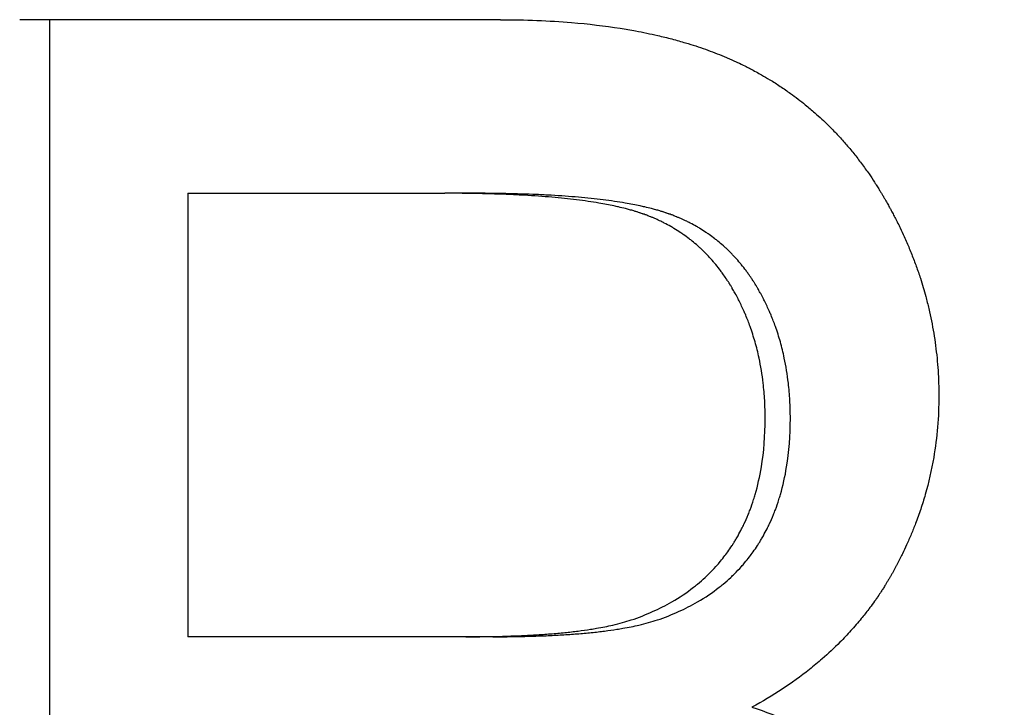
# Paper-space layout 'Layout1' of a CAD drawing. Extents: x -3.05 to 3.05, y -0.26 to 6.8.
# Tile 2 of 11: x -0.77 to -0.6, y 1.25 to 1.36. Entities that reach past the tile are written whole.
import ezdxf

# ---------------------------------------------------------------- set-up
doc = ezdxf.new("R2010")
doc.units = 0
doc.header["$MEASUREMENT"] = 0
doc.layers.get('0').update_dxf_attribs({"linetype": 'CONTINUOUS'})

psp = doc.layouts.get("Layout1")

# ---------------------------------------------------------------- linework, layer by layer
for p, q in [((-0.6886, 1.3649), (-0.77049, 1.3649)), ((-0.74185, 1.33537), (-0.74185, 1.25991)), ((-0.74185, 1.33537), (-0.69806, 1.33537)), ((-0.69341, 1.33537), (-0.69806, 1.33537)), ((-0.69452, 1.25991), (-0.74185, 1.25991)), ((-0.68989, 1.25991), (-0.69452, 1.25991))]:
    psp.add_line(p, q)
psp.add_open_spline([(-0.76535, 1.1149), (-0.76535, 1.19824), (-0.76535, 1.28157), (-0.76535, 1.3649)], degree=3)
for points, knots in [([(-0.6886, 1.3649), (-0.68648, 1.3649), (-0.68442, 1.36487), (-0.6824, 1.36479), (-0.68038, 1.36471), (-0.67842, 1.36459), (-0.6765, 1.36443), (-0.67362, 1.36419), (-0.67086, 1.36386), (-0.66821, 1.36345), (-0.66733, 1.36331), (-0.66646, 1.36316), (-0.6656, 1.363), (-0.66432, 1.36276), (-0.66306, 1.3625), (-0.66183, 1.36222), (-0.66142, 1.36212), (-0.66101, 1.36203), (-0.66061, 1.36193), (-0.65981, 1.36173), (-0.65901, 1.36152), (-0.65823, 1.3613), (-0.65784, 1.36119), (-0.65745, 1.36108), (-0.65707, 1.36097), (-0.65592, 1.36062), (-0.65479, 1.36026), (-0.6537, 1.35987), (-0.65315, 1.35968), (-0.65261, 1.35948), (-0.65208, 1.35928), (-0.65155, 1.35907), (-0.65102, 1.35886), (-0.65051, 1.35864), (-0.65033, 1.35857), (-0.65016, 1.3585), (-0.64999, 1.35843), (-0.64948, 1.35821), (-0.64897, 1.35798), (-0.64847, 1.35775), (-0.64839, 1.35771), (-0.64831, 1.35767), (-0.64822, 1.35764), (-0.64781, 1.35744), (-0.6474, 1.35724), (-0.647, 1.35704), (-0.64692, 1.357), (-0.64684, 1.35696), (-0.64676, 1.35692), (-0.64651, 1.3568), (-0.64627, 1.35668), (-0.64603, 1.35655), (-0.64587, 1.35647), (-0.64571, 1.35638), (-0.64556, 1.3563), (-0.64524, 1.35613), (-0.64492, 1.35596), (-0.64461, 1.35578), (-0.64445, 1.3557), (-0.6443, 1.35561), (-0.64414, 1.35552), (-0.64368, 1.35525), (-0.64322, 1.35498), (-0.64276, 1.3547), (-0.64245, 1.35452), (-0.64215, 1.35433), (-0.64185, 1.35414), (-0.64125, 1.35376), (-0.64066, 1.35337), (-0.64008, 1.35297), (-0.63979, 1.35276), (-0.6395, 1.35256), (-0.63921, 1.35235), (-0.63835, 1.35174), (-0.63751, 1.35109), (-0.63669, 1.35043), (-0.63614, 1.34998), (-0.6356, 1.34953), (-0.63507, 1.34906), (-0.63428, 1.34837), (-0.6335, 1.34764), (-0.63274, 1.3469), (-0.63249, 1.34665), (-0.63224, 1.3464), (-0.632, 1.34615), (-0.6315, 1.34564), (-0.63101, 1.34512), (-0.63054, 1.34459), (-0.6303, 1.34433), (-0.63006, 1.34406), (-0.62983, 1.34379), (-0.62936, 1.34325), (-0.6289, 1.3427), (-0.62845, 1.34214), (-0.62822, 1.34186), (-0.628, 1.34158), (-0.62777, 1.34129), (-0.62733, 1.34072), (-0.6269, 1.34014), (-0.62647, 1.33955), (-0.62626, 1.33926), (-0.62605, 1.33896), (-0.62584, 1.33866), (-0.62553, 1.3382), (-0.62522, 1.33775), (-0.62492, 1.33728), (-0.62482, 1.33713), (-0.62472, 1.33697), (-0.62462, 1.33682), (-0.62447, 1.33658), (-0.62432, 1.33635), (-0.62418, 1.33611), (-0.62413, 1.33603), (-0.62408, 1.33595), (-0.62403, 1.33587), (-0.62393, 1.33572), (-0.62384, 1.33556), (-0.62374, 1.3354), (-0.62369, 1.33532), (-0.62364, 1.33524), (-0.6236, 1.33516), (-0.6235, 1.335), (-0.6234, 1.33483), (-0.62331, 1.33467), (-0.62326, 1.33459), (-0.62322, 1.33451), (-0.62317, 1.33443), (-0.62307, 1.33427), (-0.62298, 1.3341), (-0.62289, 1.33394), (-0.62284, 1.33386), (-0.62279, 1.33378), (-0.62275, 1.33369), (-0.62261, 1.33345), (-0.62247, 1.3332), (-0.62234, 1.33296), (-0.62225, 1.33279), (-0.62216, 1.33263), (-0.62207, 1.33246), (-0.62203, 1.33238), (-0.62198, 1.3323), (-0.62194, 1.33222), (-0.62181, 1.33197), (-0.62168, 1.33172), (-0.62155, 1.33147), (-0.62146, 1.33131), (-0.62138, 1.33114), (-0.62129, 1.33098), (-0.62112, 1.33065), (-0.62096, 1.33032), (-0.62079, 1.32999), (-0.62071, 1.32982), (-0.62063, 1.32965), (-0.62055, 1.32949), (-0.62031, 1.32899), (-0.62008, 1.32849), (-0.61985, 1.32799), (-0.6197, 1.32765), (-0.61955, 1.32732), (-0.61941, 1.32699), (-0.61912, 1.32632), (-0.61884, 1.32564), (-0.61857, 1.32497), (-0.61843, 1.32463), (-0.6183, 1.3243), (-0.61818, 1.32396), (-0.61792, 1.32328), (-0.61768, 1.3226), (-0.61744, 1.32192), (-0.61733, 1.32158), (-0.61721, 1.32124), (-0.6171, 1.3209), (-0.61677, 1.31988), (-0.61646, 1.31885), (-0.61618, 1.31782), (-0.616, 1.31713), (-0.61582, 1.31644), (-0.61566, 1.31574), (-0.61533, 1.31436), (-0.61505, 1.31296), (-0.61482, 1.31156), (-0.6147, 1.31086), (-0.6146, 1.31015), (-0.61451, 1.30945), (-0.61432, 1.30804), (-0.61418, 1.30662), (-0.61409, 1.30519), (-0.61399, 1.30376), (-0.61395, 1.30233), (-0.61395, 1.30088)], [0, 0, 0, 0, 0.125, 0.125, 0.125, 0.25, 0.25, 0.25, 0.4375, 0.4375, 0.4375, 0.5, 0.5, 0.5, 0.59375, 0.59375, 0.59375, 0.625, 0.625, 0.625, 0.6875, 0.6875, 0.6875, 0.71875, 0.71875, 0.71875, 0.8125, 0.8125, 0.8125, 0.859375, 0.859375, 0.859375, 0.90625, 0.90625, 0.90625, 0.921875, 0.921875, 0.921875, 0.96875, 0.96875, 0.96875, 0.976562, 0.976562, 0.976562, 1.015625, 1.015625, 1.015625, 1.023438, 1.023438, 1.023438, 1.046875, 1.046875, 1.046875, 1.0625, 1.0625, 1.0625, 1.09375, 1.09375, 1.09375, 1.109375, 1.109375, 1.109375, 1.15625, 1.15625, 1.15625, 1.1875, 1.1875, 1.1875, 1.25, 1.25, 1.25, 1.28125, 1.28125, 1.28125, 1.375, 1.375, 1.375, 1.4375, 1.4375, 1.4375, 1.53125, 1.53125, 1.53125, 1.5625, 1.5625, 1.5625, 1.625, 1.625, 1.625, 1.65625, 1.65625, 1.65625, 1.71875, 1.71875, 1.71875, 1.75, 1.75, 1.75, 1.8125, 1.8125, 1.8125, 1.84375, 1.84375, 1.84375, 1.890625, 1.890625, 1.890625, 1.90625, 1.90625, 1.90625, 1.929688, 1.929688, 1.929688, 1.9375, 1.9375, 1.9375, 1.953125, 1.953125, 1.953125, 1.960938, 1.960938, 1.960938, 1.976562, 1.976562, 1.976562, 1.984375, 1.984375, 1.984375, 2, 2, 2, 2.007812, 2.007812, 2.007812, 2.03125, 2.03125, 2.03125, 2.046875, 2.046875, 2.046875, 2.054688, 2.054688, 2.054688, 2.078125, 2.078125, 2.078125, 2.09375, 2.09375, 2.09375, 2.125, 2.125, 2.125, 2.140625, 2.140625, 2.140625, 2.1875, 2.1875, 2.1875, 2.21875, 2.21875, 2.21875, 2.28125, 2.28125, 2.28125, 2.3125, 2.3125, 2.3125, 2.375, 2.375, 2.375, 2.40625, 2.40625, 2.40625, 2.5, 2.5, 2.5, 2.5625, 2.5625, 2.5625, 2.6875, 2.6875, 2.6875, 2.75, 2.75, 2.75, 2.875, 2.875, 2.875, 3, 3, 3, 3]), ([(-0.64353, 1.29707), (-0.64353, 1.2981), (-0.64356, 1.29912), (-0.64361, 1.30012), (-0.64367, 1.30112), (-0.64376, 1.30211), (-0.64387, 1.30308), (-0.64404, 1.30453), (-0.64427, 1.30595), (-0.64457, 1.30734), (-0.64467, 1.3078), (-0.64477, 1.30826), (-0.64488, 1.30872), (-0.64511, 1.30963), (-0.64536, 1.31052), (-0.64565, 1.3114), (-0.64579, 1.31184), (-0.64594, 1.31227), (-0.64609, 1.3127), (-0.64632, 1.31335), (-0.64657, 1.31399), (-0.64684, 1.31462), (-0.64692, 1.31483), (-0.64701, 1.31504), (-0.64711, 1.31525), (-0.64738, 1.31587), (-0.64767, 1.31649), (-0.64798, 1.31709), (-0.64803, 1.31719), (-0.64808, 1.31729), (-0.64813, 1.3174), (-0.64829, 1.3177), (-0.64845, 1.318), (-0.64861, 1.31829), (-0.64864, 1.31834), (-0.64867, 1.31839), (-0.6487, 1.31844), (-0.64883, 1.31869), (-0.64897, 1.31894), (-0.64912, 1.31918), (-0.64914, 1.31923), (-0.64917, 1.31928), (-0.6492, 1.31933), (-0.64929, 1.31947), (-0.64938, 1.31962), (-0.64946, 1.31976), (-0.64952, 1.31985), (-0.64958, 1.31995), (-0.64964, 1.32004), (-0.64967, 1.32009), (-0.6497, 1.32014), (-0.64973, 1.32018), (-0.64982, 1.32033), (-0.64991, 1.32047), (-0.65, 1.3206), (-0.65006, 1.3207), (-0.65012, 1.32079), (-0.65018, 1.32088), (-0.65037, 1.32115), (-0.65056, 1.32142), (-0.65075, 1.32169), (-0.65088, 1.32187), (-0.651, 1.32204), (-0.65113, 1.32222), (-0.6514, 1.32256), (-0.65166, 1.3229), (-0.65193, 1.32323), (-0.65207, 1.3234), (-0.65221, 1.32356), (-0.65235, 1.32373), (-0.65263, 1.32405), (-0.65291, 1.32437), (-0.6532, 1.32467), (-0.65335, 1.32483), (-0.65349, 1.32498), (-0.65364, 1.32513), (-0.65394, 1.32543), (-0.65424, 1.32572), (-0.65455, 1.32601), (-0.6547, 1.32615), (-0.65486, 1.32629), (-0.65501, 1.32643), (-0.65533, 1.32671), (-0.65565, 1.32698), (-0.65597, 1.32724), (-0.65613, 1.32737), (-0.6563, 1.3275), (-0.65646, 1.32763), (-0.6568, 1.32788), (-0.65713, 1.32813), (-0.65748, 1.32837), (-0.65765, 1.32849), (-0.65782, 1.32861), (-0.65799, 1.32872), (-0.65834, 1.32895), (-0.6587, 1.32918), (-0.65906, 1.32939), (-0.65924, 1.3295), (-0.65942, 1.32961), (-0.6596, 1.32971), (-0.65997, 1.32992), (-0.66034, 1.33012), (-0.66072, 1.33031), (-0.66091, 1.33041), (-0.6611, 1.33051), (-0.66129, 1.3306), (-0.66158, 1.33074), (-0.66187, 1.33087), (-0.66216, 1.331), (-0.66226, 1.33105), (-0.66236, 1.33109), (-0.66246, 1.33113), (-0.66261, 1.3312), (-0.66276, 1.33126), (-0.66291, 1.33132), (-0.66296, 1.33134), (-0.66301, 1.33136), (-0.66306, 1.33138), (-0.66316, 1.33142), (-0.66326, 1.33146), (-0.66336, 1.3315), (-0.66341, 1.33152), (-0.66346, 1.33154), (-0.66351, 1.33156), (-0.66361, 1.3316), (-0.66371, 1.33164), (-0.66382, 1.33168), (-0.66387, 1.3317), (-0.66392, 1.33171), (-0.66397, 1.33173), (-0.66407, 1.33177), (-0.66418, 1.33181), (-0.66428, 1.33184), (-0.66433, 1.33186), (-0.66438, 1.33188), (-0.66443, 1.3319), (-0.66454, 1.33194), (-0.66464, 1.33197), (-0.66475, 1.33201), (-0.6648, 1.33203), (-0.66486, 1.33204), (-0.66491, 1.33206), (-0.66502, 1.3321), (-0.66513, 1.33213), (-0.66524, 1.33217), (-0.66529, 1.33218), (-0.66535, 1.3322), (-0.66541, 1.33222), (-0.66557, 1.33227), (-0.66574, 1.33232), (-0.66591, 1.33237), (-0.66603, 1.33241), (-0.66614, 1.33244), (-0.66626, 1.33247), (-0.66649, 1.33254), (-0.66673, 1.33261), (-0.66698, 1.33267), (-0.6671, 1.3327), (-0.66722, 1.33273), (-0.66734, 1.33277), (-0.66772, 1.33286), (-0.6681, 1.33295), (-0.66849, 1.33304), (-0.66875, 1.3331), (-0.66902, 1.33316), (-0.66929, 1.33322), (-0.6701, 1.33339), (-0.67095, 1.33355), (-0.67185, 1.3337), (-0.67244, 1.3338), (-0.67306, 1.3339), (-0.67369, 1.33399), (-0.67495, 1.33418), (-0.67629, 1.33434), (-0.6777, 1.33449), (-0.6784, 1.33456), (-0.67913, 1.33463), (-0.67987, 1.33469), (-0.68135, 1.33482), (-0.6829, 1.33493), (-0.68453, 1.33503), (-0.68534, 1.33507), (-0.68617, 1.33511), (-0.68702, 1.33515), (-0.68872, 1.33522), (-0.69049, 1.33528), (-0.69233, 1.33531), (-0.69417, 1.33535), (-0.69608, 1.33537), (-0.69806, 1.33537)], [0, 0, 0, 0, 0.125, 0.125, 0.125, 0.25, 0.25, 0.25, 0.4375, 0.4375, 0.4375, 0.5, 0.5, 0.5, 0.625, 0.625, 0.625, 0.6875, 0.6875, 0.6875, 0.78125, 0.78125, 0.78125, 0.8125, 0.8125, 0.8125, 0.90625, 0.90625, 0.90625, 0.921875, 0.921875, 0.921875, 0.96875, 0.96875, 0.96875, 0.976562, 0.976562, 0.976562, 1.015625, 1.015625, 1.015625, 1.023438, 1.023438, 1.023438, 1.046875, 1.046875, 1.046875, 1.0625, 1.0625, 1.0625, 1.070312, 1.070312, 1.070312, 1.09375, 1.09375, 1.09375, 1.109375, 1.109375, 1.109375, 1.15625, 1.15625, 1.15625, 1.1875, 1.1875, 1.1875, 1.25, 1.25, 1.25, 1.28125, 1.28125, 1.28125, 1.34375, 1.34375, 1.34375, 1.375, 1.375, 1.375, 1.4375, 1.4375, 1.4375, 1.46875, 1.46875, 1.46875, 1.53125, 1.53125, 1.53125, 1.5625, 1.5625, 1.5625, 1.625, 1.625, 1.625, 1.65625, 1.65625, 1.65625, 1.71875, 1.71875, 1.71875, 1.75, 1.75, 1.75, 1.8125, 1.8125, 1.8125, 1.84375, 1.84375, 1.84375, 1.890625, 1.890625, 1.890625, 1.90625, 1.90625, 1.90625, 1.929688, 1.929688, 1.929688, 1.9375, 1.9375, 1.9375, 1.953125, 1.953125, 1.953125, 1.960938, 1.960938, 1.960938, 1.976562, 1.976562, 1.976562, 1.984375, 1.984375, 1.984375, 2, 2, 2, 2.007812, 2.007812, 2.007812, 2.023438, 2.023438, 2.023438, 2.03125, 2.03125, 2.03125, 2.046875, 2.046875, 2.046875, 2.054688, 2.054688, 2.054688, 2.078125, 2.078125, 2.078125, 2.09375, 2.09375, 2.09375, 2.125, 2.125, 2.125, 2.140625, 2.140625, 2.140625, 2.1875, 2.1875, 2.1875, 2.21875, 2.21875, 2.21875, 2.3125, 2.3125, 2.3125, 2.375, 2.375, 2.375, 2.5, 2.5, 2.5, 2.5625, 2.5625, 2.5625, 2.6875, 2.6875, 2.6875, 2.75, 2.75, 2.75, 2.875, 2.875, 2.875, 3, 3, 3, 3]), ([(-0.63924, 1.29707), (-0.63924, 1.2981), (-0.63927, 1.29912), (-0.63932, 1.30012), (-0.63938, 1.30112), (-0.63946, 1.30211), (-0.63958, 1.30308), (-0.63974, 1.30453), (-0.63998, 1.30595), (-0.64027, 1.30734), (-0.64037, 1.3078), (-0.64047, 1.30826), (-0.64059, 1.30872), (-0.64081, 1.30963), (-0.64106, 1.31052), (-0.64134, 1.3114), (-0.64148, 1.31184), (-0.64163, 1.31227), (-0.64178, 1.3127), (-0.64201, 1.31335), (-0.64226, 1.31399), (-0.64252, 1.31462), (-0.64261, 1.31483), (-0.6427, 1.31504), (-0.64279, 1.31525), (-0.64307, 1.31587), (-0.64335, 1.31649), (-0.64366, 1.31709), (-0.64371, 1.31719), (-0.64376, 1.31729), (-0.64381, 1.3174), (-0.64397, 1.3177), (-0.64413, 1.318), (-0.64429, 1.31829), (-0.64432, 1.31834), (-0.64434, 1.31839), (-0.64437, 1.31844), (-0.64451, 1.31869), (-0.64465, 1.31894), (-0.64479, 1.31918), (-0.64482, 1.31923), (-0.64485, 1.31928), (-0.64487, 1.31933), (-0.64496, 1.31947), (-0.64505, 1.31962), (-0.64513, 1.31976), (-0.64519, 1.31985), (-0.64525, 1.31995), (-0.64531, 1.32004), (-0.64534, 1.32009), (-0.64537, 1.32014), (-0.6454, 1.32018), (-0.64549, 1.32033), (-0.64558, 1.32047), (-0.64567, 1.3206), (-0.64573, 1.3207), (-0.64579, 1.32079), (-0.64585, 1.32088), (-0.64603, 1.32115), (-0.64622, 1.32142), (-0.64641, 1.32169), (-0.64654, 1.32187), (-0.64666, 1.32204), (-0.64679, 1.32222), (-0.64705, 1.32256), (-0.64732, 1.3229), (-0.64759, 1.32323), (-0.64772, 1.3234), (-0.64786, 1.32356), (-0.648, 1.32373), (-0.64828, 1.32405), (-0.64856, 1.32437), (-0.64885, 1.32467), (-0.64899, 1.32483), (-0.64914, 1.32498), (-0.64928, 1.32513), (-0.64958, 1.32543), (-0.64988, 1.32572), (-0.65018, 1.32601), (-0.65034, 1.32615), (-0.65049, 1.32629), (-0.65065, 1.32643), (-0.65096, 1.32671), (-0.65128, 1.32698), (-0.6516, 1.32724), (-0.65176, 1.32737), (-0.65192, 1.3275), (-0.65209, 1.32763), (-0.65242, 1.32788), (-0.65275, 1.32813), (-0.65309, 1.32837), (-0.65326, 1.32849), (-0.65343, 1.32861), (-0.65361, 1.32872), (-0.65395, 1.32895), (-0.65431, 1.32918), (-0.65466, 1.32939), (-0.65484, 1.3295), (-0.65502, 1.32961), (-0.65521, 1.32971), (-0.65557, 1.32992), (-0.65594, 1.33012), (-0.65632, 1.33031), (-0.6565, 1.33041), (-0.65669, 1.33051), (-0.65688, 1.3306), (-0.65717, 1.33074), (-0.65746, 1.33087), (-0.65775, 1.331), (-0.65785, 1.33105), (-0.65795, 1.33109), (-0.65804, 1.33113), (-0.65819, 1.3312), (-0.65834, 1.33126), (-0.65849, 1.33132), (-0.65854, 1.33134), (-0.65859, 1.33136), (-0.65864, 1.33138), (-0.65874, 1.33142), (-0.65884, 1.33146), (-0.65894, 1.3315), (-0.65899, 1.33152), (-0.65904, 1.33154), (-0.65909, 1.33156), (-0.65919, 1.3316), (-0.65929, 1.33164), (-0.65939, 1.33168), (-0.65944, 1.3317), (-0.65949, 1.33171), (-0.65954, 1.33173), (-0.65965, 1.33177), (-0.65975, 1.33181), (-0.65985, 1.33184), (-0.6599, 1.33186), (-0.65995, 1.33188), (-0.66001, 1.3319), (-0.66011, 1.33194), (-0.66021, 1.33197), (-0.66032, 1.33201), (-0.66037, 1.33203), (-0.66043, 1.33204), (-0.66048, 1.33206), (-0.66059, 1.3321), (-0.66069, 1.33213), (-0.6608, 1.33217), (-0.66086, 1.33218), (-0.66091, 1.3322), (-0.66097, 1.33222), (-0.66113, 1.33227), (-0.6613, 1.33232), (-0.66147, 1.33237), (-0.66159, 1.33241), (-0.6617, 1.33244), (-0.66182, 1.33247), (-0.66205, 1.33254), (-0.66229, 1.33261), (-0.66253, 1.33267), (-0.66265, 1.3327), (-0.66277, 1.33273), (-0.6629, 1.33277), (-0.66326, 1.33286), (-0.66364, 1.33295), (-0.66403, 1.33304), (-0.66429, 1.3331), (-0.66456, 1.33316), (-0.66483, 1.33322), (-0.66563, 1.33339), (-0.66648, 1.33355), (-0.66737, 1.3337), (-0.66796, 1.3338), (-0.66857, 1.3339), (-0.6692, 1.33399), (-0.67045, 1.33418), (-0.67178, 1.33434), (-0.67318, 1.33449), (-0.67388, 1.33456), (-0.6746, 1.33463), (-0.67534, 1.33469), (-0.67681, 1.33482), (-0.67835, 1.33493), (-0.67997, 1.33503), (-0.68077, 1.33507), (-0.6816, 1.33511), (-0.68244, 1.33515), (-0.68413, 1.33522), (-0.68589, 1.33528), (-0.68771, 1.33531), (-0.68954, 1.33535), (-0.69144, 1.33537), (-0.69341, 1.33537)], [0, 0, 0, 0, 0.125, 0.125, 0.125, 0.25, 0.25, 0.25, 0.4375, 0.4375, 0.4375, 0.5, 0.5, 0.5, 0.625, 0.625, 0.625, 0.6875, 0.6875, 0.6875, 0.78125, 0.78125, 0.78125, 0.8125, 0.8125, 0.8125, 0.90625, 0.90625, 0.90625, 0.921875, 0.921875, 0.921875, 0.96875, 0.96875, 0.96875, 0.976562, 0.976562, 0.976562, 1.015625, 1.015625, 1.015625, 1.023438, 1.023438, 1.023438, 1.046875, 1.046875, 1.046875, 1.0625, 1.0625, 1.0625, 1.070312, 1.070312, 1.070312, 1.09375, 1.09375, 1.09375, 1.109375, 1.109375, 1.109375, 1.15625, 1.15625, 1.15625, 1.1875, 1.1875, 1.1875, 1.25, 1.25, 1.25, 1.28125, 1.28125, 1.28125, 1.34375, 1.34375, 1.34375, 1.375, 1.375, 1.375, 1.4375, 1.4375, 1.4375, 1.46875, 1.46875, 1.46875, 1.53125, 1.53125, 1.53125, 1.5625, 1.5625, 1.5625, 1.625, 1.625, 1.625, 1.65625, 1.65625, 1.65625, 1.71875, 1.71875, 1.71875, 1.75, 1.75, 1.75, 1.8125, 1.8125, 1.8125, 1.84375, 1.84375, 1.84375, 1.890625, 1.890625, 1.890625, 1.90625, 1.90625, 1.90625, 1.929688, 1.929688, 1.929688, 1.9375, 1.9375, 1.9375, 1.953125, 1.953125, 1.953125, 1.960938, 1.960938, 1.960938, 1.976562, 1.976562, 1.976562, 1.984375, 1.984375, 1.984375, 2, 2, 2, 2.007812, 2.007812, 2.007812, 2.023438, 2.023438, 2.023438, 2.03125, 2.03125, 2.03125, 2.046875, 2.046875, 2.046875, 2.054688, 2.054688, 2.054688, 2.078125, 2.078125, 2.078125, 2.09375, 2.09375, 2.09375, 2.125, 2.125, 2.125, 2.140625, 2.140625, 2.140625, 2.1875, 2.1875, 2.1875, 2.21875, 2.21875, 2.21875, 2.3125, 2.3125, 2.3125, 2.375, 2.375, 2.375, 2.5, 2.5, 2.5, 2.5625, 2.5625, 2.5625, 2.6875, 2.6875, 2.6875, 2.75, 2.75, 2.75, 2.875, 2.875, 2.875, 3, 3, 3, 3]), ([(-0.61395, 1.30088), (-0.61395, 1.2991), (-0.61402, 1.29734), (-0.61417, 1.2956), (-0.61431, 1.29385), (-0.61453, 1.29213), (-0.61483, 1.29042), (-0.61519, 1.28829), (-0.61567, 1.28618), (-0.61627, 1.2841), (-0.61639, 1.28368), (-0.61651, 1.28327), (-0.61664, 1.28285), (-0.61689, 1.28203), (-0.61717, 1.2812), (-0.61746, 1.28039), (-0.61761, 1.27998), (-0.61776, 1.27957), (-0.61791, 1.27916), (-0.61815, 1.27855), (-0.61839, 1.27794), (-0.61864, 1.27734), (-0.6189, 1.27673), (-0.61916, 1.27613), (-0.61944, 1.27553), (-0.61966, 1.27503), (-0.6199, 1.27453), (-0.62014, 1.27403), (-0.62019, 1.27393), (-0.62024, 1.27383), (-0.62029, 1.27373), (-0.62051, 1.27329), (-0.62074, 1.27284), (-0.62097, 1.2724), (-0.62105, 1.27225), (-0.62112, 1.2721), (-0.6212, 1.27195), (-0.62136, 1.27166), (-0.62152, 1.27136), (-0.62168, 1.27107), (-0.62176, 1.27092), (-0.62185, 1.27077), (-0.62193, 1.27063), (-0.62201, 1.27048), (-0.6221, 1.27033), (-0.62218, 1.27019), (-0.62226, 1.27004), (-0.62235, 1.2699), (-0.62243, 1.26975), (-0.62252, 1.26961), (-0.6226, 1.26946), (-0.62269, 1.26932), (-0.62272, 1.26927), (-0.62275, 1.26922), (-0.62278, 1.26918), (-0.62287, 1.26903), (-0.62295, 1.26889), (-0.62304, 1.26875), (-0.6231, 1.26865), (-0.62316, 1.26856), (-0.62322, 1.26846), (-0.62334, 1.26827), (-0.62346, 1.26808), (-0.62358, 1.26789), (-0.62364, 1.2678), (-0.6237, 1.26771), (-0.62376, 1.26761), (-0.62395, 1.26733), (-0.62413, 1.26705), (-0.62432, 1.26677), (-0.62445, 1.26659), (-0.62458, 1.26641), (-0.6247, 1.26622), (-0.62496, 1.26585), (-0.62522, 1.26549), (-0.62549, 1.26513), (-0.62562, 1.26495), (-0.62576, 1.26477), (-0.62589, 1.26459), (-0.6263, 1.26405), (-0.62672, 1.26352), (-0.62715, 1.263), (-0.62743, 1.26265), (-0.62772, 1.26231), (-0.62802, 1.26197), (-0.62861, 1.26128), (-0.62921, 1.26061), (-0.62984, 1.25995), (-0.63015, 1.25962), (-0.63047, 1.25929), (-0.6308, 1.25897), (-0.63177, 1.258), (-0.63278, 1.25705), (-0.63383, 1.25614), (-0.63453, 1.25553), (-0.63525, 1.25493), (-0.63599, 1.25434), (-0.63747, 1.25317), (-0.63903, 1.25205), (-0.64066, 1.25098), (-0.64229, 1.24991), (-0.64399, 1.24888), (-0.64577, 1.24791)], [0, 0, 0, 0, 0.166667, 0.166667, 0.166667, 0.333333, 0.333333, 0.333333, 0.541667, 0.541667, 0.541667, 0.583333, 0.583333, 0.583333, 0.666667, 0.666667, 0.666667, 0.708333, 0.708333, 0.708333, 0.770833, 0.770833, 0.770833, 0.833333, 0.833333, 0.833333, 0.885417, 0.885417, 0.885417, 0.895833, 0.895833, 0.895833, 0.942708, 0.942708, 0.942708, 0.958333, 0.958333, 0.958333, 0.989583, 0.989583, 0.989583, 1.005208, 1.005208, 1.005208, 1.020833, 1.020833, 1.020833, 1.036458, 1.036458, 1.036458, 1.052083, 1.052083, 1.052083, 1.057292, 1.057292, 1.057292, 1.072917, 1.072917, 1.072917, 1.083333, 1.083333, 1.083333, 1.104167, 1.104167, 1.104167, 1.114583, 1.114583, 1.114583, 1.145833, 1.145833, 1.145833, 1.166667, 1.166667, 1.166667, 1.208333, 1.208333, 1.208333, 1.229167, 1.229167, 1.229167, 1.291667, 1.291667, 1.291667, 1.333333, 1.333333, 1.333333, 1.416667, 1.416667, 1.416667, 1.458333, 1.458333, 1.458333, 1.583333, 1.583333, 1.583333, 1.666667, 1.666667, 1.666667, 1.833333, 1.833333, 1.833333, 2, 2, 2, 2]), ([(-0.66633, 1.26277), (-0.66508, 1.26319), (-0.66388, 1.26366), (-0.66272, 1.26418), (-0.66157, 1.26469), (-0.66047, 1.26525), (-0.65942, 1.26585), (-0.65811, 1.26661), (-0.65688, 1.26743), (-0.65573, 1.26832), (-0.6555, 1.2685), (-0.65527, 1.26869), (-0.65505, 1.26887), (-0.6546, 1.26924), (-0.65416, 1.26962), (-0.65374, 1.27001), (-0.65353, 1.27021), (-0.65332, 1.27041), (-0.65312, 1.27061), (-0.65271, 1.27101), (-0.65231, 1.27142), (-0.65193, 1.27185), (-0.65174, 1.27206), (-0.65155, 1.27228), (-0.65136, 1.2725), (-0.65108, 1.27282), (-0.65081, 1.27316), (-0.65055, 1.2735), (-0.65033, 1.27378), (-0.65011, 1.27407), (-0.6499, 1.27436), (-0.64965, 1.27471), (-0.64941, 1.27507), (-0.64917, 1.27543), (-0.64913, 1.27549), (-0.64909, 1.27555), (-0.64905, 1.27561), (-0.64893, 1.2758), (-0.64882, 1.27598), (-0.64871, 1.27617), (-0.64859, 1.27635), (-0.64848, 1.27654), (-0.64837, 1.27673), (-0.6483, 1.27685), (-0.64822, 1.27698), (-0.64815, 1.27711), (-0.64794, 1.27749), (-0.64773, 1.27787), (-0.64753, 1.27827), (-0.6474, 1.27853), (-0.64727, 1.27879), (-0.64714, 1.27906), (-0.64689, 1.27959), (-0.64665, 1.28014), (-0.64642, 1.28069), (-0.64631, 1.28097), (-0.6462, 1.28125), (-0.64609, 1.28153), (-0.64588, 1.28209), (-0.64568, 1.28267), (-0.64549, 1.28325), (-0.6454, 1.28355), (-0.64531, 1.28384), (-0.64522, 1.28414), (-0.64479, 1.28563), (-0.64444, 1.28718), (-0.64417, 1.2888), (-0.64374, 1.29139), (-0.64353, 1.29415), (-0.64353, 1.29707)], [0, 0, 0, 0, 0.166667, 0.166667, 0.166667, 0.333333, 0.333333, 0.333333, 0.541667, 0.541667, 0.541667, 0.583333, 0.583333, 0.583333, 0.666667, 0.666667, 0.666667, 0.708333, 0.708333, 0.708333, 0.791667, 0.791667, 0.791667, 0.833333, 0.833333, 0.833333, 0.895833, 0.895833, 0.895833, 0.947917, 0.947917, 0.947917, 1.010417, 1.010417, 1.010417, 1.020833, 1.020833, 1.020833, 1.052083, 1.052083, 1.052083, 1.083333, 1.083333, 1.083333, 1.104167, 1.104167, 1.104167, 1.166667, 1.166667, 1.166667, 1.208333, 1.208333, 1.208333, 1.291667, 1.291667, 1.291667, 1.333333, 1.333333, 1.333333, 1.416667, 1.416667, 1.416667, 1.458333, 1.458333, 1.458333, 1.666667, 1.666667, 1.666667, 2, 2, 2, 2]), ([(-0.66189, 1.26277), (-0.66064, 1.26319), (-0.65945, 1.26366), (-0.65831, 1.26418), (-0.65716, 1.26469), (-0.65607, 1.26525), (-0.65503, 1.26585), (-0.65373, 1.26661), (-0.6525, 1.26743), (-0.65136, 1.26832), (-0.65113, 1.2685), (-0.6509, 1.26869), (-0.65068, 1.26887), (-0.65024, 1.26924), (-0.6498, 1.26962), (-0.64938, 1.27001), (-0.64917, 1.27021), (-0.64897, 1.27041), (-0.64876, 1.27061), (-0.64836, 1.27101), (-0.64796, 1.27142), (-0.64758, 1.27185), (-0.64739, 1.27206), (-0.6472, 1.27228), (-0.64702, 1.2725), (-0.64674, 1.27282), (-0.64647, 1.27316), (-0.64621, 1.2735), (-0.64599, 1.27378), (-0.64578, 1.27407), (-0.64557, 1.27436), (-0.64532, 1.27471), (-0.64508, 1.27507), (-0.64484, 1.27543), (-0.6448, 1.27549), (-0.64476, 1.27555), (-0.64473, 1.27561), (-0.64461, 1.2758), (-0.64449, 1.27598), (-0.64438, 1.27617), (-0.64427, 1.27635), (-0.64416, 1.27654), (-0.64405, 1.27673), (-0.64397, 1.27685), (-0.6439, 1.27698), (-0.64383, 1.27711), (-0.64362, 1.27749), (-0.64341, 1.27787), (-0.64321, 1.27827), (-0.64308, 1.27853), (-0.64295, 1.27879), (-0.64283, 1.27906), (-0.64257, 1.27959), (-0.64234, 1.28014), (-0.64211, 1.28069), (-0.642, 1.28097), (-0.64189, 1.28125), (-0.64178, 1.28153), (-0.64157, 1.28209), (-0.64137, 1.28267), (-0.64119, 1.28325), (-0.64109, 1.28355), (-0.64101, 1.28384), (-0.64092, 1.28414), (-0.64049, 1.28563), (-0.64014, 1.28718), (-0.63988, 1.2888), (-0.63945, 1.29139), (-0.63924, 1.29415), (-0.63924, 1.29707)], [0, 0, 0, 0, 0.166667, 0.166667, 0.166667, 0.333333, 0.333333, 0.333333, 0.541667, 0.541667, 0.541667, 0.583333, 0.583333, 0.583333, 0.666667, 0.666667, 0.666667, 0.708333, 0.708333, 0.708333, 0.791667, 0.791667, 0.791667, 0.833333, 0.833333, 0.833333, 0.895833, 0.895833, 0.895833, 0.947917, 0.947917, 0.947917, 1.010417, 1.010417, 1.010417, 1.020833, 1.020833, 1.020833, 1.052083, 1.052083, 1.052083, 1.083333, 1.083333, 1.083333, 1.104167, 1.104167, 1.104167, 1.166667, 1.166667, 1.166667, 1.208333, 1.208333, 1.208333, 1.291667, 1.291667, 1.291667, 1.333333, 1.333333, 1.333333, 1.416667, 1.416667, 1.416667, 1.458333, 1.458333, 1.458333, 1.666667, 1.666667, 1.666667, 2, 2, 2, 2]), ([(-0.69452, 1.25991), (-0.69234, 1.25991), (-0.69026, 1.25994), (-0.68829, 1.25999), (-0.68779, 1.26), (-0.68731, 1.26002), (-0.68683, 1.26004), (-0.68586, 1.26007), (-0.68493, 1.26011), (-0.68402, 1.26016), (-0.68356, 1.26018), (-0.68311, 1.2602), (-0.68267, 1.26023), (-0.68178, 1.26028), (-0.68092, 1.26034), (-0.68009, 1.26041), (-0.67967, 1.26044), (-0.67926, 1.26048), (-0.67885, 1.26051), (-0.67804, 1.26059), (-0.67726, 1.26066), (-0.6765, 1.26075), (-0.67612, 1.26079), (-0.67575, 1.26084), (-0.67538, 1.26088), (-0.67465, 1.26098), (-0.67394, 1.26108), (-0.67326, 1.26118), (-0.67292, 1.26124), (-0.67259, 1.26129), (-0.67226, 1.26135), (-0.67128, 1.26152), (-0.67035, 1.2617), (-0.66948, 1.2619), (-0.66833, 1.26216), (-0.66728, 1.26245), (-0.66633, 1.26277)], [0, 0, 0, 0, 0.166667, 0.166667, 0.166667, 0.208333, 0.208333, 0.208333, 0.291667, 0.291667, 0.291667, 0.333333, 0.333333, 0.333333, 0.416667, 0.416667, 0.416667, 0.458333, 0.458333, 0.458333, 0.541667, 0.541667, 0.541667, 0.583333, 0.583333, 0.583333, 0.666667, 0.666667, 0.666667, 0.708333, 0.708333, 0.708333, 0.833333, 0.833333, 0.833333, 1, 1, 1, 1]), ([(-0.68989, 1.25991), (-0.68772, 1.25991), (-0.68566, 1.25994), (-0.6837, 1.25999), (-0.68321, 1.26), (-0.68273, 1.26002), (-0.68225, 1.26004), (-0.68129, 1.26007), (-0.68036, 1.26011), (-0.67946, 1.26016), (-0.679, 1.26018), (-0.67856, 1.2602), (-0.67812, 1.26023), (-0.67724, 1.26028), (-0.67638, 1.26034), (-0.67555, 1.26041), (-0.67514, 1.26044), (-0.67473, 1.26048), (-0.67433, 1.26051), (-0.67352, 1.26059), (-0.67274, 1.26066), (-0.67199, 1.26075), (-0.67161, 1.26079), (-0.67124, 1.26084), (-0.67088, 1.26088), (-0.67015, 1.26098), (-0.66945, 1.26108), (-0.66877, 1.26118), (-0.66844, 1.26124), (-0.6681, 1.26129), (-0.66778, 1.26135), (-0.6668, 1.26152), (-0.66588, 1.2617), (-0.66502, 1.2619), (-0.66387, 1.26216), (-0.66283, 1.26245), (-0.66189, 1.26277)], [0, 0, 0, 0, 0.166667, 0.166667, 0.166667, 0.208333, 0.208333, 0.208333, 0.291667, 0.291667, 0.291667, 0.333333, 0.333333, 0.333333, 0.416667, 0.416667, 0.416667, 0.458333, 0.458333, 0.458333, 0.541667, 0.541667, 0.541667, 0.583333, 0.583333, 0.583333, 0.666667, 0.666667, 0.666667, 0.708333, 0.708333, 0.708333, 0.833333, 0.833333, 0.833333, 1, 1, 1, 1]), ([(-0.64577, 1.24791), (-0.64347, 1.24717), (-0.64127, 1.24634), (-0.63915, 1.24543), (-0.63703, 1.24451), (-0.63499, 1.24351), (-0.63305, 1.24242), (-0.63062, 1.24107), (-0.62832, 1.23957), (-0.62617, 1.23794), (-0.62574, 1.23762), (-0.62531, 1.23729), (-0.62489, 1.23695), (-0.62405, 1.23628), (-0.62323, 1.23558), (-0.62243, 1.23487), (-0.62204, 1.23451), (-0.62164, 1.23414), (-0.62126, 1.23378), (-0.62068, 1.23322), (-0.62011, 1.23266), (-0.61955, 1.23208), (-0.619, 1.2315), (-0.61845, 1.23091), (-0.61792, 1.23031), (-0.61739, 1.22971), (-0.61688, 1.22909), (-0.61637, 1.22847), (-0.6162, 1.22826), (-0.61603, 1.22805), (-0.61587, 1.22784), (-0.61562, 1.22752), (-0.61537, 1.2272), (-0.61513, 1.22687), (-0.61505, 1.22677), (-0.61497, 1.22666), (-0.61489, 1.22655), (-0.61461, 1.22617), (-0.61433, 1.22579), (-0.61406, 1.2254), (-0.61387, 1.22512), (-0.61368, 1.22484), (-0.61349, 1.22456), (-0.61326, 1.22423), (-0.61304, 1.22389), (-0.61282, 1.22355), (-0.6126, 1.22321), (-0.61238, 1.22287), (-0.61217, 1.22252), (-0.61203, 1.22229), (-0.61189, 1.22206), (-0.61175, 1.22183), (-0.61147, 1.22137), (-0.6112, 1.22091), (-0.61094, 1.22044), (-0.6108, 1.2202), (-0.61067, 1.21997), (-0.61055, 1.21973), (-0.61029, 1.21926), (-0.61004, 1.21879), (-0.60979, 1.21831), (-0.60967, 1.21807), (-0.60955, 1.21783), (-0.60943, 1.21759), (-0.60907, 1.21686), (-0.60873, 1.21613), (-0.6084, 1.21539), (-0.60818, 1.2149), (-0.60797, 1.2144), (-0.60776, 1.21391), (-0.60735, 1.21291), (-0.60696, 1.21189), (-0.6066, 1.21087), (-0.60642, 1.21036), (-0.60624, 1.20984), (-0.60607, 1.20932), (-0.60557, 1.20776), (-0.60513, 1.20617), (-0.60474, 1.20455), (-0.60448, 1.20347), (-0.60425, 1.20237), (-0.60404, 1.20127), (-0.60363, 1.19905), (-0.60332, 1.19678), (-0.60311, 1.19445), (-0.6029, 1.19213), (-0.6028, 1.18975), (-0.6028, 1.18731)], [0, 0, 0, 0, 0.166667, 0.166667, 0.166667, 0.333333, 0.333333, 0.333333, 0.541667, 0.541667, 0.541667, 0.583333, 0.583333, 0.583333, 0.666667, 0.666667, 0.666667, 0.708333, 0.708333, 0.708333, 0.770833, 0.770833, 0.770833, 0.833333, 0.833333, 0.833333, 0.895833, 0.895833, 0.895833, 0.916667, 0.916667, 0.916667, 0.947917, 0.947917, 0.947917, 0.958333, 0.958333, 0.958333, 0.994792, 0.994792, 0.994792, 1.020833, 1.020833, 1.020833, 1.052083, 1.052083, 1.052083, 1.083333, 1.083333, 1.083333, 1.104167, 1.104167, 1.104167, 1.145833, 1.145833, 1.145833, 1.166667, 1.166667, 1.166667, 1.208333, 1.208333, 1.208333, 1.229167, 1.229167, 1.229167, 1.291667, 1.291667, 1.291667, 1.333333, 1.333333, 1.333333, 1.416667, 1.416667, 1.416667, 1.458333, 1.458333, 1.458333, 1.583333, 1.583333, 1.583333, 1.666667, 1.666667, 1.666667, 1.833333, 1.833333, 1.833333, 2, 2, 2, 2])]:
    psp.add_open_spline(points, degree=3, knots=knots)

doc.saveas('drawing.dxf')
